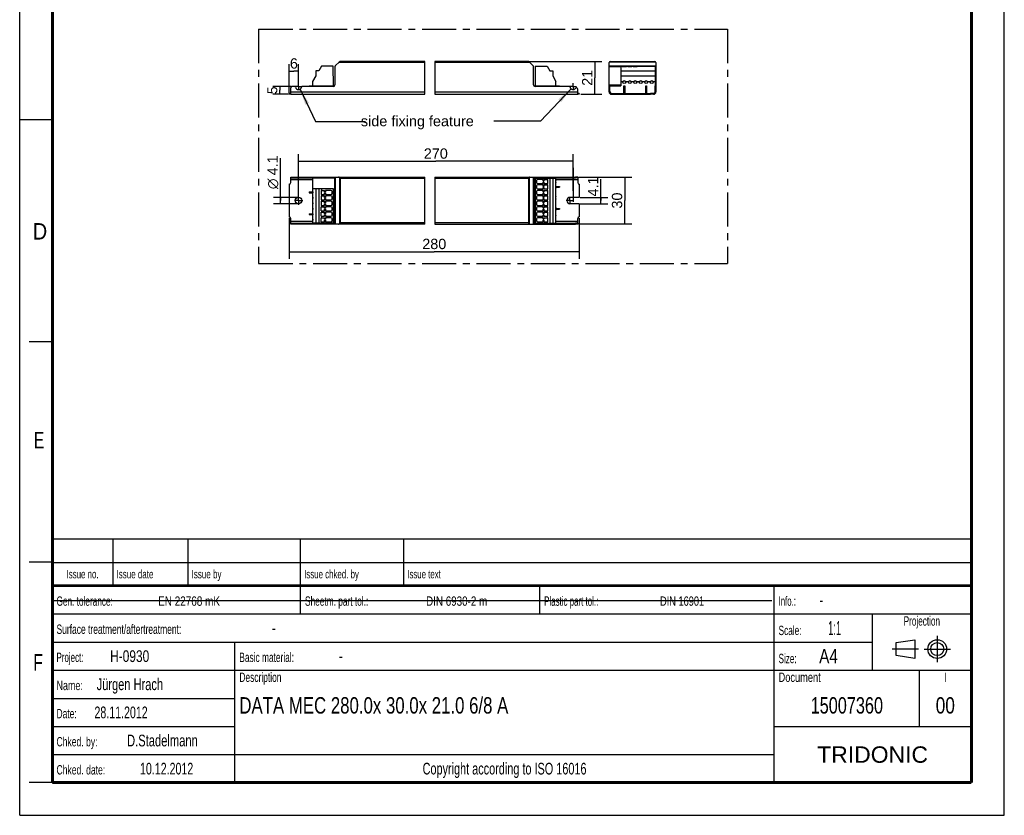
# Model space of a CAD drawing. Header units: millimetres. Extents: x 0 to 210, y 0 to 297.
# Tile 1 of 6: x 0 to 210, y 0 to 170. Entities that reach past the tile are written whole.
import ezdxf
from ezdxf.enums import TextEntityAlignment as Align

# ---------------------------------------------------------------- set-up
doc = ezdxf.new("R2010")
doc.units = ezdxf.units.MM
doc.header["$LTSCALE"] = 19.36
doc.linetypes.add('CENTER', pattern=[0.6, 0.375, -0.075, 0.075, -0.075])
doc.layers.get('0').update_dxf_attribs({"linetype": 'CONTINUOUS'})
for name, color, linetype in [('DEFAULT_1', 7, 'CENTER'), ('Z_AXIS', 7, 'CONTINUOUS'), ('Z_DIM_2D', 7, 'CONTINUOUS'), ('Z_NOTICE', 7, 'CONTINUOUS'), ('Z_SURFACE', 7, 'CONTINUOUS')]:
    doc.layers.add(name, color=color, linetype=linetype)
doc.styles.get("Standard").update_dxf_attribs({"font": 'txt', "width": 0.7})
doc.styles.add('TEXTSTYLE_2', font='txt', dxfattribs={"width": 0.75})
doc.styles.add('TEXTSTYLE_3', font='helveticaneueltw1g-ltcn.otf')
doc.styles.add('TEXTSTYLE_4', font='gdt', dxfattribs={"width": 0.7})
doc.styles.add('TEXTSTYLE_5', font='arial.ttf')
doc.dimstyles.new('DIMSTYLE_1', dxfattribs={"dimtxt": 2.2, "dimasz": 3.5, "dimexe": 0.18, "dimexo": 0.0625, "dimgap": 0.09, "dimtad": 1, "dimdec": 1, "dimlfac": 3, "dimdsep": 46, "dimtxsty": 'TEXTSTYLE_3', "dimblk": '_FILLED', "dimblk1": '_FILLED', "dimblk2": '_FILLED', "dimcen": 0.09, "dimclrt": 5, "dimadec": 0, "dimazin": 0, "dimtp": 0.1, "dimtm": 0.1, "dimtfac": 1, "dimtdec": 1, "dimtofl": 0, "dimtmove": 0, "dimatfit": 3, "dimldrblk": '_FILLED', "dimfxl": 1, "dimtolj": 1, "dimarcsym": 0})
doc.dimstyles.new('DIMSTYLE_2', dxfattribs={"dimtxt": 2.2, "dimasz": 3.5, "dimexe": 0.18, "dimexo": 0.0625, "dimgap": 0.09, "dimtad": 1, "dimdec": 1, "dimlfac": 3, "dimdsep": 46, "dimtxsty": 'TEXTSTYLE_3', "dimblk": '_FILLED', "dimblk1": '_FILLED', "dimblk2": '_FILLED', "dimcen": 0.09, "dimclrt": 5, "dimadec": 0, "dimazin": 0, "dimtp": 0.2, "dimtm": 0.2, "dimtfac": 1, "dimtdec": 1, "dimtofl": 0, "dimtmove": 0, "dimatfit": 3, "dimldrblk": '_FILLED', "dimfxl": 1, "dimtolj": 1, "dimarcsym": 0})
doc.dimstyles.new('DIMSTYLE_3', dxfattribs={"dimtxt": 2.2, "dimasz": 3.5, "dimexe": 0.18, "dimexo": 0.0625, "dimgap": 0.09, "dimtad": 1, "dimdec": 1, "dimlfac": 3, "dimdsep": 46, "dimtxsty": 'TEXTSTYLE_3', "dimblk": '_FILLED', "dimblk1": '_FILLED', "dimblk2": '_FILLED', "dimcen": 0.09, "dimclrt": 5, "dimadec": 0, "dimazin": 0, "dimtp": 0.5, "dimtm": 0.5, "dimtfac": 1, "dimtdec": 1, "dimtofl": 0, "dimtmove": 0, "dimatfit": 3, "dimldrblk": '_FILLED', "dimfxl": 1, "dimtolj": 1, "dimarcsym": 0})
doc.dimstyles.new('DIMSTYLE_4', dxfattribs={"dimtxt": 2.1, "dimasz": 3.5, "dimexe": 0.18, "dimexo": 0.0625, "dimgap": 0.09, "dimtad": 1, "dimdec": 1, "dimlfac": 3, "dimdsep": 46, "dimtxsty": 'TEXTSTYLE_3', "dimblk": '_FILLED', "dimblk1": '_FILLED', "dimblk2": '_FILLED', "dimcen": 0.09, "dimclrt": 5, "dimadec": 0, "dimazin": 0, "dimtp": 0.1, "dimtm": 0.1, "dimtfac": 1, "dimtdec": 1, "dimtofl": 0, "dimtmove": 0, "dimatfit": 3, "dimldrblk": '_FILLED', "dimfxl": 1, "dimtolj": 1, "dimarcsym": 0})
doc.dimstyles.get("Standard").update_dxf_attribs({"dimtxt": 3.5, "dimasz": 3.5, "dimexe": 0.18, "dimexo": 0.0625, "dimgap": 0.09, "dimtad": 1, "dimdec": 1, "dimdsep": 46, "dimtxsty": 'STANDARD', "dimblk": '_FILLED', "dimblk1": '_FILLED', "dimblk2": '_FILLED', "dimcen": 0.09, "dimclrt": 5, "dimadec": 0, "dimazin": 0, "dimtol": 1, "dimtp": 0.1, "dimtm": 0.1, "dimtfac": 1, "dimtdec": 1, "dimtofl": 0, "dimtmove": 0, "dimatfit": 3, "dimldrblk": '_FILLED', "dimfxl": 1, "dimtolj": 1, "dimarcsym": 0})

# ---------------------------------------------------------------- blocks, each defined once
blk = doc.blocks.new('SYMBOL_2_BL0', base_point=(192.31, 35.47))
at = {"color": 2, "linetype": 'CONTINUOUS'}
for p, q in [((186.91, 36.87), (190.91, 37.47)), ((186.91, 34.07), (186.91, 36.87)), ((190.91, 37.47), (190.91, 33.47)), ((190.91, 33.47), (186.91, 34.07))]:
    blk.add_line(p, q, dxfattribs=at)
for radius in [2, 1.4]:
    blk.add_circle((195.71, 35.47), radius, dxfattribs=at)
at = {"layer": 'DEFAULT_1', "color": 2, "linetype": 'CENTER'}
for p, q in [((195.71, 38.27), (195.71, 32.67)), ((191.71, 35.47), (186.11, 35.47)), ((192.91, 35.47), (198.5, 35.47))]:
    blk.add_line(p, q, dxfattribs=at)
blk = doc.blocks.new('*D0')
at = {"layer": 'Z_DIM_2D', "color": 2, "linetype": 'CONTINUOUS'}
for p, q in [((123.94, 131.17), (123.94, 135.74)), ((119.49, 130.48), (125.44, 130.48)), ((119.52, 131.85), (125.44, 131.85)), ((123.94, 131.85), (123.94, 131.17)), ((123.94, 130.48), (123.94, 131.17))]:
    blk.add_line(p, q, dxfattribs=at)
at = {"layer": 'Z_DIM_2D', "color": 5, "linetype": 'CONTINUOUS', "style": 'TEXTSTYLE_3'}
blk.add_text('4.1', height=2.2, rotation=90, dxfattribs=at).set_placement((123.39, 132.04))
blk = doc.blocks.new('_FILLED')
at = {"color": 0, "linetype": 'BYBLOCK'}
blk.add_solid([(0, 0), (-1, 0.125), (-1, -0.125)], dxfattribs=at)
blk = doc.blocks.new('_NONE')
blk = doc.blocks.new('*D1')
at = {"layer": 'Z_DIM_2D', "color": 2, "linetype": 'CONTINUOUS'}
for p, q in [((55.6, 131.17), (55.6, 140.23)), ((59.48, 131.85), (54.1, 131.85)), ((59.48, 130.48), (54.1, 130.48)), ((55.6, 131.85), (55.6, 131.17)), ((55.6, 130.48), (55.6, 131.17))]:
    blk.add_line(p, q, dxfattribs=at)
at = {"layer": 'Z_DIM_2D', "color": 5, "linetype": 'CONTINUOUS'}
for s, style, p in [('4.1', 'TEXTSTYLE_3', (55.05, 136.53)), ('n', 'TEXTSTYLE_4', (55.05, 133.6))]:
    blk.add_text(s, height=2.2, rotation=90, dxfattribs=dict(at, style=style)).set_placement(p)
blk = doc.blocks.new('*D2')
at = {"layer": 'Z_DIM_2D', "color": 2, "linetype": 'CONTINUOUS'}
for p, q in [((108.74, 160.86), (124.19, 160.86)), ((122.69, 160.86), (122.69, 157.36)), ((122.69, 153.86), (122.69, 157.36)), ((119.65, 153.86), (124.19, 153.86))]:
    blk.add_line(p, q, dxfattribs=at)
at = {"layer": 'Z_DIM_2D', "color": 5, "linetype": 'CONTINUOUS', "style": 'TEXTSTYLE_3'}
blk.add_text('21', height=2.2, rotation=90, dxfattribs=at).set_placement((122.14, 157.36), align=Align.CENTER)
blk = doc.blocks.new('*D3')
at = {"layer": 'Z_DIM_2D', "color": 2, "linetype": 'CONTINUOUS'}
for p, q in [((57.48, 154.13), (57.48, 160.28)), ((59.48, 156.18), (59.48, 160.28)), ((57.48, 158.78), (58.48, 158.78)), ((59.48, 158.78), (58.48, 158.78))]:
    blk.add_line(p, q, dxfattribs=at)
at = {"layer": 'Z_DIM_2D', "color": 5, "linetype": 'CONTINUOUS', "style": 'TEXTSTYLE_3'}
blk.add_text('6', height=2.2, dxfattribs=at).set_placement((58.48, 159.33), align=Align.CENTER)
blk = doc.blocks.new('*D4')
at = {"layer": 'Z_DIM_2D', "color": 2, "linetype": 'CONTINUOUS'}
for p, q in [((57.48, 127.44), (57.48, 118.76)), ((119.36, 127.44), (119.36, 118.76)), ((57.48, 120.26), (88.42, 120.26)), ((119.36, 120.26), (88.42, 120.26))]:
    blk.add_line(p, q, dxfattribs=at)
at = {"layer": 'Z_DIM_2D', "color": 5, "linetype": 'CONTINUOUS', "style": 'TEXTSTYLE_3'}
blk.add_text('280', height=2.2, dxfattribs=at).set_placement((88.42, 120.81), align=Align.CENTER)
blk = doc.blocks.new('*D5')
at = {"layer": 'Z_DIM_2D', "color": 2, "linetype": 'CONTINUOUS'}
for p, q in [((119.19, 136.17), (130.55, 136.17)), ((129.05, 136.17), (129.05, 131.17)), ((129.05, 126.17), (129.05, 131.17)), ((119.18, 126.17), (130.55, 126.17))]:
    blk.add_line(p, q, dxfattribs=at)
at = {"layer": 'Z_DIM_2D', "color": 5, "linetype": 'CONTINUOUS', "style": 'TEXTSTYLE_3'}
blk.add_text('30', height=2.2, rotation=90, dxfattribs=at).set_placement((128.5, 131.17), align=Align.CENTER)
blk = doc.blocks.new('*D6')
at = {"layer": 'Z_DIM_2D', "color": 2, "linetype": 'CONTINUOUS'}
for p, q in [((59.48, 132.05), (59.48, 141.05)), ((118.03, 133.27), (118.03, 141.05)), ((59.48, 139.55), (88.75, 139.55)), ((118.03, 139.55), (88.75, 139.55))]:
    blk.add_line(p, q, dxfattribs=at)
at = {"layer": 'Z_DIM_2D', "color": 5, "linetype": 'CONTINUOUS', "style": 'TEXTSTYLE_3'}
blk.add_text('270', height=2.2, dxfattribs=at).set_placement((88.75, 140.1), align=Align.CENTER)
blk = doc.blocks.new('*D7')
at = {"layer": 'Z_DIM_2D', "color": 2, "linetype": 'CONTINUOUS'}
for p, q in [((57.95, 155.53), (53.96, 155.53)), ((55.46, 155.53), (55.46, 154.7)), ((57.34, 153.86), (53.96, 153.86)), ((55.46, 153.86), (55.46, 154.7))]:
    blk.add_line(p, q, dxfattribs=at)
at = {"layer": 'Z_DIM_2D', "color": 5, "linetype": 'CONTINUOUS', "style": 'TEXTSTYLE_3'}
blk.add_text('5', height=2.1, rotation=90, dxfattribs=at).set_placement((54.93, 154.7), align=Align.CENTER)

msp = doc.modelspace()

# ---------------------------------------------------------------- linework, layer by layer
at = {"color": 2, "linetype": 'CONTINUOUS'}
for p, q in [((0, 0), (0, 297)), ((210, 0), (210, 297)), ((86.399, 153.863), (86.399, 160.863)), ((88.51, 160.863), (88.51, 153.863)), ((0, 148.5), (7, 148.5)), ((86.399, 126.167), (86.399, 136.167)), ((88.51, 136.167), (88.51, 126.167)), ((7, 101), (2, 101)), ((6.914, 48.96), (6.914, 58.96)), ((6.914, 58.96), (202.914, 58.96)), ((19.914, 48.96), (19.914, 58.96)), ((35.914, 48.96), (35.914, 58.96)), ((59.914, 48.96), (59.914, 58.96)), ((81.914, 48.96), (81.914, 58.96)), ((202.914, 48.96), (202.914, 58.96)), ((7, 54), (2, 54)), ((6.914, 53.96), (202.914, 53.96)), ((6.914, 6.96), (6.914, 48.96)), ((6.914, 48.96), (202.914, 48.96)), ((6.914, 48.96), (202.914, 48.96)), ((59.914, 42.96), (59.914, 48.96)), ((110.914, 42.96), (110.914, 48.96)), ((160.914, 6.96), (160.914, 48.96)), ((202.914, 6.96), (202.914, 48.96)), ((6.914, 42.96), (202.914, 42.96)), ((181.914, 30.96), (181.914, 42.96)), ((6.914, 36.96), (181.914, 36.96)), ((45.914, 6.96), (45.914, 36.96)), ((6.914, 30.96), (202.914, 30.96)), ((191.914, 18.96), (191.914, 30.96)), ((6.914, 24.96), (45.914, 24.96)), ((6.914, 18.96), (45.914, 18.96)), ((160.914, 18.96), (202.914, 18.96)), ((6.914, 12.96), (160.914, 12.96)), ((7, 7), (2, 7)), ((6.914, 6.96), (202.914, 6.96)), ((0, 0), (210, 0))]:
    msp.add_line(p, q, dxfattribs=at)
at = {"color": 7, "linetype": 'CONTINUOUS'}
for p, q in [((64.335, 159.846), (63.795, 158.881)), ((66.876, 159.846), (64.335, 159.846)), ((66.91, 155.68), (66.876, 159.846)), ((67.243, 159.766), (67.243, 155.863)), ((67.312, 159.931), (68.175, 160.795)), ((86.399, 160.863), (68.34, 160.863)), ((108.496, 160.863), (88.51, 160.863)), ((108.661, 160.795), (109.525, 159.931)), ((109.593, 155.863), (109.593, 159.766)), ((109.96, 159.846), (109.926, 155.68)), ((109.96, 159.846), (112.535, 159.846)), ((112.535, 159.846), (113.06, 158.88)), ((125.707, 154.396), (125.707, 160.63)), ((125.94, 160.863), (135.473, 160.863)), ((128.223, 159.846), (128.223, 155.68)), ((135.523, 159.846), (135.523, 155.68)), ((135.707, 160.63), (135.707, 154.396)), ((63.143, 157.75), (62.477, 156.598)), ((63.143, 158.881), (63.143, 157.75)), ((63.795, 158.881), (63.143, 158.881)), ((113.06, 158.88), (113.693, 158.88)), ((113.693, 158.88), (113.693, 157.783)), ((113.693, 157.783), (114.36, 156.596)), ((128.223, 158.881), (135.523, 158.881)), ((128.223, 157.75), (135.523, 157.75)), ((58.66, 155.53), (58.143, 155.53)), ((66.91, 155.53), (60.293, 155.53)), ((61.727, 155.563), (61.727, 155.53)), ((61.793, 155.63), (62.477, 155.63)), ((62.477, 156.598), (62.477, 155.53)), ((62.477, 155.68), (67.189, 155.68)), ((109.648, 155.68), (114.36, 155.68)), ((117.21, 155.53), (109.926, 155.53)), ((114.36, 155.53), (114.36, 156.596)), ((114.36, 155.63), (115.043, 155.63)), ((115.11, 155.53), (115.11, 155.563)), ((125.707, 155.53), (125.873, 155.53)), ((125.873, 154.396), (125.873, 155.68)), ((125.873, 155.68), (128.223, 155.68)), ((128.873, 154.03), (128.873, 155.63)), ((128.873, 155.63), (129.04, 155.63)), ((129.04, 155.63), (129.04, 154.03)), ((133.54, 155.63), (133.707, 155.63)), ((133.54, 154.03), (133.54, 155.63)), ((133.707, 155.63), (133.707, 154.03)), ((135.523, 155.68), (135.54, 155.68)), ((135.54, 154.396), (135.54, 155.68)), ((135.54, 155.53), (135.707, 155.53)), ((57.81, 153.863), (57.81, 155.196)), ((57.81, 153.863), (86.399, 153.863)), ((88.51, 153.863), (119.026, 153.863)), ((119.026, 153.863), (119.026, 154.952)), ((126.24, 154.03), (126.873, 154.03)), ((126.24, 153.863), (126.873, 153.863)), ((135.173, 154.03), (134.54, 154.03)), ((135.173, 153.863), (134.54, 153.863)), ((57.81, 135), (57.81, 136.167)), ((57.81, 136.167), (86.399, 136.167)), ((57.81, 136), (67.189, 136)), ((62.477, 136), (62.477, 133.65)), ((67.189, 126.333), (67.189, 136)), ((67.243, 136.167), (67.243, 126.167)), ((88.51, 136.167), (118.549, 136.167)), ((109.593, 136.167), (109.593, 126.167)), ((109.648, 136), (109.648, 126.333)), ((109.648, 136), (118.549, 136)), ((109.926, 135.983), (109.926, 126.35)), ((109.926, 135.983), (114.36, 135.983)), ((109.96, 135.983), (109.96, 126.35)), ((113.06, 135.983), (113.06, 126.35)), ((113.693, 135.983), (113.693, 126.35)), ((114.36, 136), (114.36, 135.983)), ((119.026, 136), (119.026, 135)), ((61.727, 133), (61.727, 132.833)), ((61.727, 133), (62.477, 133)), ((61.727, 132.833), (62.477, 132.833)), ((66.91, 133.65), (62.477, 133.65)), ((63.143, 133.65), (63.143, 126.35)), ((63.795, 133.65), (63.795, 126.35)), ((66.876, 133.65), (66.876, 126.35)), ((66.91, 133.65), (66.91, 126.35)), ((114.36, 134.167), (115.11, 134.167)), ((114.36, 134), (115.11, 134)), ((115.11, 134.167), (115.11, 134)), ((61.727, 128.333), (61.727, 128.167)), ((61.727, 128.333), (62.477, 128.333)), ((61.727, 128.167), (62.477, 128.167)), ((114.36, 129.5), (115.11, 129.5)), ((114.36, 129.333), (115.11, 129.333)), ((115.11, 129.5), (115.11, 129.333)), ((57.81, 126.167), (57.81, 127.333)), ((57.81, 126.333), (67.189, 126.333)), ((86.399, 126.167), (57.81, 126.167)), ((62.477, 126.35), (62.477, 126.333)), ((66.91, 126.35), (62.477, 126.35)), ((88.51, 126.167), (118.549, 126.167)), ((109.648, 126.333), (118.549, 126.333)), ((109.926, 126.35), (114.36, 126.35)), ((114.36, 126.35), (114.36, 126.333)), ((119.026, 126.333), (119.026, 127.333)), ((7.1, 45.829), (160.431, 45.819))]:
    msp.add_line(p, q, dxfattribs=at)
at = {"color": 9, "linetype": 'CONTINUOUS'}
for p, q in [((86.399, 160.63), (68.01, 160.63)), ((108.826, 160.63), (88.51, 160.63)), ((125.707, 159.931), (135.707, 159.931)), ((125.707, 159.766), (128.223, 159.766)), ((125.775, 160.795), (135.638, 160.795)), ((135.523, 159.766), (135.707, 159.766)), ((125.707, 155.863), (128.223, 155.863)), ((128.873, 155.563), (129.04, 155.563)), ((133.54, 155.563), (133.707, 155.563)), ((135.523, 155.863), (135.707, 155.863)), ((57.81, 154.396), (86.399, 154.396)), ((88.51, 154.396), (119.026, 154.396)), ((125.707, 155.196), (125.873, 155.196)), ((135.54, 155.196), (135.707, 155.196)), ((57.81, 135.633), (62.477, 135.633)), ((58.143, 136.167), (58.143, 136)), ((58.66, 136), (58.66, 136.167)), ((58.824, 136), (58.824, 136.167)), ((60.13, 136.167), (60.13, 136)), ((60.293, 136.167), (60.293, 136)), ((66.91, 136.167), (66.91, 136)), ((67.312, 136.167), (67.312, 126.167)), ((68.175, 136.098), (68.175, 126.235)), ((68.34, 135.933), (68.34, 126.4)), ((68.34, 135.933), (86.399, 135.933)), ((88.51, 135.933), (108.496, 135.933)), ((108.496, 135.933), (108.496, 126.4)), ((108.661, 136.098), (108.661, 126.235)), ((109.525, 136.167), (109.525, 126.167)), ((109.926, 136), (109.926, 136.167)), ((114.36, 135.633), (119.026, 135.633)), ((117.21, 136), (117.21, 136.167)), ((117.373, 136), (117.373, 136.167)), ((61.793, 133), (61.793, 132.833)), ((115.043, 134.167), (115.043, 134)), ((61.793, 128.333), (61.793, 128.167)), ((115.043, 129.5), (115.043, 129.333)), ((62.477, 126.7), (57.81, 126.7)), ((58.143, 126.333), (58.143, 126.167)), ((58.66, 126.167), (58.66, 126.333)), ((58.824, 126.167), (58.824, 126.333)), ((60.13, 126.333), (60.13, 126.167)), ((60.293, 126.333), (60.293, 126.167)), ((66.91, 126.333), (66.91, 126.167)), ((86.399, 126.4), (68.34, 126.4)), ((108.496, 126.4), (88.51, 126.4)), ((109.926, 126.167), (109.926, 126.333)), ((119.026, 126.7), (114.36, 126.7)), ((117.21, 126.167), (117.21, 126.333)), ((117.373, 126.167), (117.373, 126.333))]:
    msp.add_line(p, q, dxfattribs=at)
at = {"color": 7, "linetype": 'CONTINUOUS'}
for points, const_width in [([(7, 7), (7, 290)], 0.7), ([(203, 7), (203, 290)], 0.7), ([(7, 49), (203, 49)], 0.5), ([(7, 7), (203, 7)], 0.7)]:
    msp.add_lwpolyline(points, dxfattribs=dict(at, const_width=const_width))
for points in [[(68.175, 136.098), (68.154, 136.117), (68.13, 136.134), (68.103, 136.147), (68.074, 136.158), (68.043, 136.164), (68.01, 136.167)], [(68.226, 136.047), (68.2, 136.073), (68.175, 136.098)], [(68.34, 135.933), (68.311, 135.962), (68.282, 135.991), (68.226, 136.047)], [(108.61, 136.047), (108.554, 135.991), (108.525, 135.962), (108.496, 135.933)], [(108.661, 136.098), (108.636, 136.074), (108.61, 136.047)], [(108.826, 136.167), (108.793, 136.164), (108.762, 136.158), (108.733, 136.147), (108.706, 136.134), (108.683, 136.117), (108.661, 136.098)], [(68.01, 126.167), (68.043, 126.169), (68.074, 126.176), (68.103, 126.186), (68.13, 126.2), (68.154, 126.216), (68.175, 126.235)], [(68.226, 126.286), (68.2, 126.26), (68.175, 126.235)], [(68.34, 126.4), (68.311, 126.371), (68.282, 126.342), (68.226, 126.286)], [(108.496, 126.4), (108.525, 126.371), (108.554, 126.342), (108.61, 126.286)], [(108.61, 126.286), (108.637, 126.26), (108.661, 126.235)], [(108.661, 126.235), (108.683, 126.216), (108.706, 126.2), (108.733, 126.186), (108.762, 126.176), (108.793, 126.169), (108.826, 126.167)]]:
    msp.add_lwpolyline(points, dxfattribs=at)
for centre, radius, start, end in [((67.477, 159.766), 0.233, 135, 180), ((68.34, 160.63), 0.233, 90, 135), ((108.496, 160.63), 0.233, 45, 90), ((109.36, 159.766), 0.233, 0, 45), ((125.94, 160.63), 0.233, 90, 180), ((135.473, 160.63), 0.233, 0, 90), ((58.143, 155.196), 0.333, 90, 180), ((58.66, 155.363), 0.167, 11.53696, 90), ((60.293, 155.363), 0.167, 90, 168.46304), ((61.793, 155.563), 0.0667, 90, 180), ((66.91, 155.863), 0.333, 270, 360), ((109.926, 155.863), 0.333, 180, 270), ((115.043, 155.563), 0.0667, 0, 90), ((117.21, 155.363), 0.167, 11.53696, 90), ((59.477, 155.53), 0.667, 191.53696, 348.46304), ((118.026, 155.53), 0.667, 191.53696, 321.61591), ((126.24, 154.396), 0.533, 180, 270), ((126.24, 154.396), 0.367, 180, 270), ((135.173, 154.396), 0.533, 270, 360), ((135.173, 154.396), 0.367, 270, 360)]:
    msp.add_arc(centre, radius, start, end, dxfattribs=at)
at = {"layer": 'DEFAULT_1', "color": 5, "linetype": 'CENTER'}
for p, q in [((50.967, 167.757), (50.967, 117.744)), ((50.967, 167.757), (150.982, 167.757)), ((150.982, 167.757), (150.982, 117.744)), ((50.967, 117.744), (150.982, 117.744))]:
    msp.add_line(p, q, dxfattribs=at)
at = {"layer": 'Z_AXIS', "color": 7, "linetype": 'CENTER'}
for p, q in [((59.477, 155.53), (58.806, 155.53)), ((59.477, 155.53), (59.477, 156.2)), ((59.477, 155.53), (59.477, 154.859)), ((59.477, 155.53), (60.148, 155.53)), ((118.026, 155.53), (117.324, 155.53)), ((118.026, 155.53), (118.026, 156.231)), ((118.026, 155.53), (118.728, 155.53)), ((118.026, 155.53), (118.026, 154.828)), ((118.026, 138.167), (118.026, 129.953)), ((59.477, 131.167), (58.594, 131.167)), ((59.477, 131.167), (59.477, 132.049)), ((59.477, 131.167), (59.477, 130.284)), ((59.477, 131.167), (60.36, 131.167)), ((117.36, 131.167), (116.577, 131.167)), ((117.36, 131.167), (117.36, 131.95)), ((117.36, 131.167), (118.143, 131.167)), ((117.36, 131.167), (117.36, 130.384))]:
    msp.add_line(p, q, dxfattribs=at)
at = {"layer": 'Z_AXIS', "color": 7, "linetype": 'CONTINUOUS'}
for p, q in [((128.223, 156.598), (128.689, 156.598)), ((129.225, 156.598), (129.856, 156.598)), ((130.391, 156.598), (131.022, 156.598)), ((131.558, 156.598), (132.189, 156.598)), ((132.725, 156.598), (133.356, 156.598)), ((133.891, 156.598), (134.522, 156.598)), ((135.058, 156.598), (135.523, 156.598)), ((57.477, 153.863), (57.477, 154.03)), ((57.81, 154.03), (57.477, 154.03)), ((57.81, 153.863), (57.477, 153.863)), ((119.36, 154.03), (119.026, 154.03)), ((119.36, 153.863), (119.026, 153.863)), ((119.36, 154.03), (119.36, 153.863)), ((126.873, 154.03), (134.54, 154.03)), ((126.873, 153.863), (134.54, 153.863)), ((127.207, 153.863), (127.207, 154.03)), ((130.023, 153.863), (130.023, 154.03)), ((131.39, 153.863), (131.39, 154.03)), ((134.207, 153.863), (134.207, 154.03)), ((57.477, 134.667), (57.477, 131.85)), ((114.36, 126.35), (114.36, 135.983)), ((119.026, 136.167), (118.549, 136.167)), ((118.549, 136), (118.549, 136.167)), ((119.026, 136), (118.549, 136)), ((119.026, 136.167), (119.026, 136)), ((119.36, 134.667), (119.36, 131.85)), ((62.477, 133.65), (62.477, 126.35)), ((57.477, 131.85), (57.51, 131.85)), ((57.477, 130.483), (57.477, 127.667)), ((57.477, 130.483), (57.51, 130.483)), ((57.577, 130.55), (57.577, 131.783)), ((119.36, 131.85), (117.36, 131.85)), ((119.36, 130.483), (117.36, 130.483)), ((119.36, 130.483), (119.36, 127.667)), ((119.026, 126.333), (118.549, 126.333)), ((118.549, 126.167), (118.549, 126.333)), ((119.026, 126.167), (118.549, 126.167)), ((119.026, 126.333), (119.026, 126.167))]:
    msp.add_line(p, q, dxfattribs=at)
at = {"layer": 'Z_AXIS', "color": 9, "linetype": 'CONTINUOUS'}
for p, q in [((126.873, 154.03), (126.873, 153.863)), ((130.09, 154.03), (130.09, 153.863)), ((131.323, 154.03), (131.323, 153.863)), ((134.54, 154.03), (134.54, 153.863))]:
    msp.add_line(p, q, dxfattribs=at)
at = {"layer": 'Z_AXIS', "color": 7, "linetype": 'CONTINUOUS'}
for points in [[(114.36, 135.514), (114.343, 135.496), (114.327, 135.475), (114.313, 135.452), (114.301, 135.427), (114.291, 135.399), (114.283, 135.371), (114.277, 135.342), (114.272, 135.311), (114.269, 135.281), (114.269, 135.25)], [(114.269, 135.25), (114.269, 135.219), (114.272, 135.189), (114.277, 135.158), (114.283, 135.129), (114.291, 135.101), (114.301, 135.073), (114.313, 135.048), (114.327, 135.025), (114.343, 135.004), (114.36, 134.986)], [(62.572, 132.917), (62.571, 132.948), (62.569, 132.979), (62.564, 133.01), (62.557, 133.039), (62.549, 133.068), (62.538, 133.096), (62.525, 133.122), (62.511, 133.146), (62.495, 133.166), (62.477, 133.185)], [(62.477, 132.649), (62.495, 132.667), (62.511, 132.688), (62.525, 132.712), (62.538, 132.737), (62.549, 132.765), (62.557, 132.794), (62.564, 132.824), (62.569, 132.854), (62.571, 132.885), (62.572, 132.917)], [(114.36, 134.347), (114.343, 134.329), (114.327, 134.309), (114.313, 134.285), (114.301, 134.26), (114.291, 134.233), (114.283, 134.204), (114.277, 134.175), (114.272, 134.145), (114.269, 134.114), (114.269, 134.083)], [(114.269, 134.083), (114.269, 134.052), (114.272, 134.022), (114.277, 133.992), (114.283, 133.962), (114.291, 133.934), (114.301, 133.907), (114.313, 133.881), (114.327, 133.858), (114.343, 133.838), (114.36, 133.82)], [(114.36, 133.18), (114.343, 133.162), (114.327, 133.142), (114.313, 133.119), (114.301, 133.093), (114.291, 133.066), (114.283, 133.038), (114.277, 133.008), (114.272, 132.978), (114.269, 132.948), (114.269, 132.917)], [(114.269, 132.917), (114.269, 132.886), (114.272, 132.855), (114.277, 132.825), (114.283, 132.796), (114.291, 132.767), (114.301, 132.74), (114.313, 132.715), (114.327, 132.691), (114.343, 132.671), (114.36, 132.653)], [(62.572, 131.75), (62.571, 131.781), (62.569, 131.812), (62.564, 131.843), (62.557, 131.873), (62.549, 131.902), (62.538, 131.929), (62.525, 131.955), (62.511, 131.979), (62.495, 132), (62.477, 132.018)], [(62.477, 131.482), (62.495, 131.5), (62.511, 131.521), (62.525, 131.545), (62.538, 131.571), (62.549, 131.598), (62.557, 131.627), (62.564, 131.657), (62.569, 131.688), (62.571, 131.719), (62.572, 131.75)], [(62.572, 130.583), (62.571, 130.615), (62.569, 130.646), (62.564, 130.676), (62.557, 130.706), (62.549, 130.735), (62.538, 130.763), (62.525, 130.788), (62.511, 130.812), (62.495, 130.833), (62.477, 130.851)], [(62.477, 130.315), (62.495, 130.334), (62.511, 130.354), (62.525, 130.378), (62.538, 130.404), (62.549, 130.432), (62.557, 130.461), (62.564, 130.49), (62.569, 130.521), (62.571, 130.552), (62.572, 130.583)], [(114.36, 132.014), (114.343, 131.996), (114.327, 131.975), (114.313, 131.952), (114.301, 131.927), (114.291, 131.899), (114.283, 131.871), (114.277, 131.842), (114.272, 131.811), (114.269, 131.781), (114.269, 131.75)], [(114.269, 131.75), (114.269, 131.719), (114.272, 131.689), (114.277, 131.658), (114.283, 131.629), (114.291, 131.601), (114.301, 131.573), (114.313, 131.548), (114.327, 131.525), (114.343, 131.504), (114.36, 131.486)], [(114.36, 130.847), (114.343, 130.829), (114.327, 130.809), (114.313, 130.785), (114.301, 130.76), (114.291, 130.733), (114.283, 130.704), (114.277, 130.675), (114.272, 130.645), (114.269, 130.614), (114.269, 130.583)], [(114.269, 130.583), (114.269, 130.552), (114.272, 130.522), (114.277, 130.492), (114.283, 130.462), (114.291, 130.434), (114.301, 130.407), (114.313, 130.381), (114.327, 130.358), (114.343, 130.338), (114.36, 130.32)], [(62.572, 129.417), (62.571, 129.448), (62.569, 129.479), (62.564, 129.51), (62.557, 129.539), (62.549, 129.568), (62.538, 129.596), (62.525, 129.622), (62.511, 129.646), (62.495, 129.666), (62.477, 129.685)], [(62.477, 129.149), (62.495, 129.167), (62.511, 129.188), (62.525, 129.212), (62.538, 129.237), (62.549, 129.265), (62.557, 129.294), (62.564, 129.324), (62.569, 129.354), (62.571, 129.385), (62.572, 129.417)], [(62.572, 128.25), (62.571, 128.281), (62.569, 128.312), (62.564, 128.343), (62.557, 128.373), (62.549, 128.402), (62.538, 128.429), (62.525, 128.455), (62.511, 128.479), (62.495, 128.5), (62.477, 128.518)], [(62.477, 127.982), (62.495, 128), (62.511, 128.021), (62.525, 128.045), (62.538, 128.071), (62.549, 128.098), (62.557, 128.127), (62.564, 128.157), (62.569, 128.188), (62.571, 128.219), (62.572, 128.25)], [(114.36, 129.68), (114.343, 129.662), (114.327, 129.642), (114.313, 129.619), (114.301, 129.593), (114.291, 129.566), (114.283, 129.538), (114.277, 129.508), (114.272, 129.478), (114.269, 129.448), (114.269, 129.417)], [(114.269, 129.417), (114.269, 129.386), (114.272, 129.355), (114.277, 129.325), (114.283, 129.296), (114.291, 129.267), (114.301, 129.24), (114.313, 129.215), (114.327, 129.191), (114.343, 129.171), (114.36, 129.153)], [(114.36, 128.514), (114.343, 128.496), (114.327, 128.475), (114.313, 128.452), (114.301, 128.427), (114.291, 128.399), (114.283, 128.371), (114.277, 128.342), (114.272, 128.311), (114.269, 128.281), (114.269, 128.25)], [(114.269, 128.25), (114.269, 128.219), (114.272, 128.189), (114.277, 128.158), (114.283, 128.129), (114.291, 128.101), (114.301, 128.073), (114.313, 128.048), (114.327, 128.025), (114.343, 128.004), (114.36, 127.986)], [(62.572, 127.083), (62.571, 127.115), (62.569, 127.146), (62.564, 127.176), (62.557, 127.206), (62.549, 127.235), (62.538, 127.263), (62.525, 127.288), (62.511, 127.312), (62.495, 127.333), (62.477, 127.351)], [(62.477, 126.815), (62.495, 126.834), (62.511, 126.854), (62.525, 126.878), (62.538, 126.904), (62.549, 126.932), (62.557, 126.961), (62.564, 126.99), (62.569, 127.021), (62.571, 127.052), (62.572, 127.083)], [(114.36, 127.347), (114.343, 127.329), (114.327, 127.309), (114.313, 127.285), (114.301, 127.26), (114.291, 127.233), (114.283, 127.204), (114.277, 127.175), (114.272, 127.145), (114.269, 127.114), (114.269, 127.083)], [(114.269, 127.083), (114.269, 127.052), (114.272, 127.022), (114.277, 126.992), (114.283, 126.962), (114.291, 126.934), (114.301, 126.907), (114.313, 126.881), (114.327, 126.858), (114.343, 126.838), (114.36, 126.82)]]:
    msp.add_lwpolyline(points, dxfattribs=at)
for centre, radius in [((128.957, 156.463), 0.3), ((130.123, 156.463), 0.3), ((131.29, 156.463), 0.3), ((132.457, 156.463), 0.3), ((133.623, 156.463), 0.3), ((134.79, 156.463), 0.3), ((59.477, 131.167), 0.683)]:
    msp.add_circle(centre, radius, dxfattribs=at)
for centre, radius, start, end in [((118.76, 154.952), 0.267, 0, 142.21684), ((57.477, 135), 0.333, 270, 360), ((119.36, 135), 0.333, 180, 270), ((57.51, 131.783), 0.0667, 0, 90), ((57.51, 130.55), 0.0667, 270, 360), ((117.36, 131.167), 0.683, 90, 270), ((57.477, 127.333), 0.333, 0, 90), ((119.36, 127.333), 0.333, 90, 180)]:
    msp.add_arc(centre, radius, start, end, dxfattribs=at)
at = {"layer": 'Z_SURFACE', "color": 7, "linetype": 'CONTINUOUS'}
for p, q in [((128.223, 159.846), (135.523, 159.846)), ((128.523, 159.846), (128.523, 159.763)), ((128.523, 159.763), (129.39, 159.763)), ((128.848, 159.846), (128.848, 159.763)), ((129.065, 159.846), (129.065, 159.763)), ((129.39, 159.846), (129.39, 159.763)), ((129.69, 159.846), (129.69, 159.763)), ((129.69, 159.763), (130.557, 159.763)), ((130.015, 159.846), (130.015, 159.763)), ((130.232, 159.846), (130.232, 159.763)), ((130.557, 159.846), (130.557, 159.763)), ((130.857, 159.846), (130.857, 159.763)), ((130.857, 159.763), (131.723, 159.763)), ((131.182, 159.846), (131.182, 159.763)), ((131.398, 159.846), (131.398, 159.763)), ((131.723, 159.846), (131.723, 159.763)), ((132.023, 159.846), (132.023, 159.763)), ((132.89, 159.763), (132.023, 159.763)), ((132.348, 159.846), (132.348, 159.763)), ((132.565, 159.846), (132.565, 159.763)), ((132.89, 159.846), (132.89, 159.763)), ((133.19, 159.846), (133.19, 159.763)), ((134.057, 159.763), (133.19, 159.763)), ((133.515, 159.846), (133.515, 159.763)), ((133.732, 159.846), (133.732, 159.763)), ((134.057, 159.846), (134.057, 159.763)), ((134.357, 159.846), (134.357, 159.763)), ((135.223, 159.763), (134.357, 159.763)), ((134.682, 159.846), (134.682, 159.763)), ((134.898, 159.846), (134.898, 159.763)), ((135.223, 159.846), (135.223, 159.763)), ((110.226, 135.45), (110.226, 135.05)), ((111.633, 135.683), (110.46, 135.683)), ((110.46, 134.817), (111.633, 134.817)), ((111.633, 134.517), (110.46, 134.517)), ((111.633, 135.358), (111.633, 135.683)), ((111.8, 135.358), (111.633, 135.358)), ((111.633, 135.142), (111.8, 135.142)), ((111.633, 134.817), (111.633, 135.142)), ((111.633, 134.192), (111.633, 134.517)), ((111.8, 135.683), (112.581, 135.683)), ((111.8, 135.683), (111.8, 135.358)), ((111.8, 135.142), (111.8, 134.817)), ((111.8, 134.817), (112.581, 134.817)), ((111.8, 134.517), (112.581, 134.517)), ((111.8, 134.517), (111.8, 134.192)), ((112.535, 135.983), (112.535, 135.683)), ((112.535, 134.817), (112.535, 134.517)), ((112.581, 135.683), (112.581, 134.817)), ((112.581, 134.517), (112.581, 133.65)), ((64.289, 133.35), (64.289, 132.483)), ((64.289, 133.35), (65.037, 133.35)), ((64.289, 132.483), (65.037, 132.483)), ((64.335, 133.65), (64.335, 133.35)), ((64.335, 132.483), (64.335, 132.183)), ((65.037, 133.025), (65.037, 133.35)), ((65.203, 133.025), (65.037, 133.025)), ((65.037, 132.483), (65.037, 132.808)), ((65.037, 132.808), (65.203, 132.808)), ((65.203, 133.35), (65.203, 133.025)), ((66.377, 133.35), (65.203, 133.35)), ((65.203, 132.808), (65.203, 132.483)), ((65.203, 132.483), (66.377, 132.483)), ((66.61, 132.717), (66.61, 133.117)), ((110.226, 134.283), (110.226, 133.883)), ((110.226, 133.117), (110.226, 132.717)), ((110.46, 133.65), (111.633, 133.65)), ((111.633, 133.35), (110.46, 133.35)), ((110.46, 132.483), (111.633, 132.483)), ((111.8, 134.192), (111.633, 134.192)), ((111.633, 133.975), (111.8, 133.975)), ((111.633, 133.65), (111.633, 133.975)), ((111.633, 133.025), (111.633, 133.35)), ((111.8, 133.025), (111.633, 133.025)), ((111.633, 132.808), (111.8, 132.808)), ((111.633, 132.483), (111.633, 132.808)), ((111.8, 133.975), (111.8, 133.65)), ((111.8, 133.65), (112.581, 133.65)), ((111.8, 133.35), (112.581, 133.35)), ((111.8, 133.35), (111.8, 133.025)), ((111.8, 132.808), (111.8, 132.483)), ((111.8, 132.483), (112.581, 132.483)), ((112.535, 133.65), (112.535, 133.35)), ((112.535, 132.483), (112.535, 132.183)), ((112.581, 133.35), (112.581, 132.483)), ((64.289, 132.183), (64.289, 131.317)), ((64.289, 132.183), (65.037, 132.183)), ((64.289, 131.317), (65.037, 131.317)), ((64.289, 131.017), (64.289, 130.15)), ((64.289, 131.017), (65.037, 131.017)), ((64.335, 131.317), (64.335, 131.017)), ((65.037, 131.858), (65.037, 132.183)), ((65.203, 131.858), (65.037, 131.858)), ((65.037, 131.642), (65.037, 131.317)), ((65.037, 131.642), (65.203, 131.642)), ((65.037, 130.692), (65.037, 131.017)), ((65.203, 130.692), (65.037, 130.692)), ((65.037, 130.15), (65.037, 130.475)), ((65.037, 130.475), (65.203, 130.475)), ((65.203, 132.183), (65.203, 131.858)), ((66.377, 132.183), (65.203, 132.183)), ((65.203, 131.642), (65.203, 131.317)), ((65.203, 131.317), (66.377, 131.317)), ((65.203, 131.017), (65.203, 130.692)), ((66.377, 131.017), (65.203, 131.017)), ((65.203, 130.475), (65.203, 130.15)), ((66.61, 131.55), (66.61, 131.95)), ((66.61, 130.383), (66.61, 130.783)), ((110.226, 131.95), (110.226, 131.55)), ((110.226, 130.783), (110.226, 130.383)), ((111.633, 132.183), (110.46, 132.183)), ((110.46, 131.317), (111.633, 131.317)), ((111.633, 131.017), (110.46, 131.017)), ((111.633, 131.858), (111.633, 132.183)), ((111.8, 131.858), (111.633, 131.858)), ((111.633, 131.642), (111.8, 131.642)), ((111.633, 131.317), (111.633, 131.642)), ((111.633, 130.692), (111.633, 131.017)), ((111.8, 130.692), (111.633, 130.692)), ((111.633, 130.475), (111.8, 130.475)), ((111.633, 130.15), (111.633, 130.475)), ((111.8, 132.183), (112.581, 132.183)), ((111.8, 132.183), (111.8, 131.858)), ((111.8, 131.642), (111.8, 131.317)), ((111.8, 131.317), (112.581, 131.317)), ((111.8, 131.017), (112.581, 131.017)), ((111.8, 131.017), (111.8, 130.692)), ((111.8, 130.475), (111.8, 130.15)), ((112.535, 131.317), (112.535, 131.017)), ((112.581, 132.183), (112.581, 131.317)), ((112.581, 131.017), (112.581, 130.15)), ((64.289, 130.15), (65.037, 130.15)), ((64.289, 128.983), (64.289, 129.85)), ((64.289, 129.85), (65.037, 129.85)), ((64.289, 128.983), (65.037, 128.983)), ((64.289, 127.817), (64.289, 128.683)), ((64.289, 128.683), (65.037, 128.683)), ((64.335, 130.15), (64.335, 129.85)), ((64.335, 128.983), (64.335, 128.683)), ((65.037, 129.525), (65.037, 129.85)), ((65.203, 129.525), (65.037, 129.525)), ((65.037, 128.983), (65.037, 129.308)), ((65.037, 129.308), (65.203, 129.308)), ((65.037, 128.358), (65.037, 128.683)), ((65.203, 128.358), (65.037, 128.358)), ((65.037, 127.817), (65.037, 128.142)), ((65.037, 128.142), (65.203, 128.142)), ((65.203, 130.15), (66.377, 130.15)), ((65.203, 129.85), (65.203, 129.525)), ((66.377, 129.85), (65.203, 129.85)), ((65.203, 129.308), (65.203, 128.983)), ((65.203, 128.983), (66.377, 128.983)), ((65.203, 128.683), (65.203, 128.358)), ((66.377, 128.683), (65.203, 128.683)), ((65.203, 128.142), (65.203, 127.817)), ((66.61, 129.217), (66.61, 129.617)), ((66.61, 128.05), (66.61, 128.45)), ((110.226, 129.617), (110.226, 129.217)), ((110.226, 128.45), (110.226, 128.05)), ((110.46, 130.15), (111.633, 130.15)), ((111.633, 129.85), (110.46, 129.85)), ((110.46, 128.983), (111.633, 128.983)), ((111.633, 128.683), (110.46, 128.683)), ((111.633, 129.525), (111.633, 129.85)), ((111.8, 129.525), (111.633, 129.525)), ((111.633, 129.308), (111.8, 129.308)), ((111.633, 128.983), (111.633, 129.308)), ((111.633, 128.358), (111.633, 128.683)), ((111.8, 128.358), (111.633, 128.358)), ((111.633, 128.142), (111.8, 128.142)), ((111.633, 127.817), (111.633, 128.142)), ((111.8, 130.15), (112.581, 130.15)), ((111.8, 129.85), (112.581, 129.85)), ((111.8, 129.85), (111.8, 129.525)), ((111.8, 129.308), (111.8, 128.983)), ((111.8, 128.983), (112.581, 128.983)), ((111.8, 128.683), (112.581, 128.683)), ((111.8, 128.683), (111.8, 128.358)), ((111.8, 128.142), (111.8, 127.817)), ((112.535, 130.15), (112.535, 129.85)), ((112.535, 128.983), (112.535, 128.683)), ((112.581, 129.85), (112.581, 128.983)), ((112.581, 128.683), (112.581, 127.817)), ((64.289, 127.817), (65.037, 127.817)), ((64.289, 126.65), (64.289, 127.517)), ((64.289, 127.517), (65.037, 127.517)), ((64.289, 126.65), (65.037, 126.65)), ((64.335, 127.817), (64.335, 127.517)), ((64.335, 126.65), (64.335, 126.35)), ((65.037, 127.192), (65.037, 127.517)), ((65.203, 127.192), (65.037, 127.192)), ((65.037, 126.65), (65.037, 126.975)), ((65.037, 126.975), (65.203, 126.975)), ((65.203, 127.817), (66.377, 127.817)), ((65.203, 127.517), (65.203, 127.192)), ((66.377, 127.517), (65.203, 127.517)), ((65.203, 126.975), (65.203, 126.65)), ((65.203, 126.65), (66.377, 126.65)), ((66.61, 126.883), (66.61, 127.283)), ((110.226, 127.283), (110.226, 126.883)), ((110.46, 127.817), (111.633, 127.817)), ((111.633, 127.517), (110.46, 127.517)), ((110.46, 126.65), (111.633, 126.65)), ((111.633, 127.192), (111.633, 127.517)), ((111.8, 127.192), (111.633, 127.192)), ((111.633, 126.975), (111.8, 126.975)), ((111.633, 126.65), (111.633, 126.975)), ((111.8, 127.817), (112.581, 127.817)), ((111.8, 127.517), (112.581, 127.517)), ((111.8, 127.517), (111.8, 127.192)), ((111.8, 126.975), (111.8, 126.65)), ((111.8, 126.65), (112.581, 126.65)), ((112.535, 127.817), (112.535, 127.517)), ((112.535, 126.65), (112.535, 126.35)), ((112.581, 127.517), (112.581, 126.65))]:
    msp.add_line(p, q, dxfattribs=at)
for centre, start, end in [((110.46, 135.45), 90, 180), ((110.46, 135.05), 180, 270), ((110.46, 134.283), 90, 180), ((66.377, 133.117), 0, 90), ((66.377, 132.717), 270, 360), ((110.46, 133.883), 180, 270), ((110.46, 133.117), 90, 180), ((110.46, 132.717), 180, 270), ((66.377, 131.95), 0, 90), ((66.377, 131.55), 270, 360), ((66.377, 130.783), 0, 90), ((66.377, 130.383), 270, 360), ((110.46, 131.95), 90, 180), ((110.46, 131.55), 180, 270), ((110.46, 130.783), 90, 180), ((110.46, 130.383), 180, 270), ((66.377, 129.617), 0, 90), ((66.377, 129.217), 270, 360), ((66.377, 128.45), 0, 90), ((110.46, 129.617), 90, 180), ((110.46, 129.217), 180, 270), ((110.46, 128.45), 90, 180), ((66.377, 128.05), 270, 360), ((66.377, 127.283), 0, 90), ((66.377, 126.883), 270, 360), ((110.46, 128.05), 180, 270), ((110.46, 127.283), 90, 180), ((110.46, 126.883), 180, 270)]:
    msp.add_arc(centre, 0.233, start, end, dxfattribs=at)

# ---------------------------------------------------------------- block references
at = {"color": 2, "linetype": 'CONTINUOUS'}
msp.add_blockref('SYMBOL_2_BL0', (192.305, 35.47), dxfattribs=at)

# ---------------------------------------------------------------- texts
at = {"color": 5, "linetype": 'CONTINUOUS', "style": 'TEXTSTYLE_2'}
for s, width, p in [('D', 0.904762, (2.807, 122.857)), ('E', 0.714286, (3.002, 78.302)), ('F', 0.714286, (2.922, 30.897))]:
    msp.add_text(s, height=3.5, dxfattribs=dict(at, width=width)).set_placement(p)
at = {"layer": 'Z_NOTICE', "color": 5, "linetype": 'CONTINUOUS', "style": 'TEXTSTYLE_3'}
msp.add_text('side fixing feature     ', height=2.2, dxfattribs=at).set_placement((101.122, 147.034), align=Align.RIGHT)
at = {"layer": 'Z_NOTICE', "color": 5, "linetype": 'CONTINUOUS', "style": 'TEXTSTYLE_2'}
for s, height, width, p in [('Issue date ', 1.8, 0.707792, (20.664, 50.56)), ('Issue by ', 1.8, 0.71164, (36.664, 50.56)), ('Issue chked. by', 1.8, 0.698413, (60.664, 50.56)), ('Issue text ', 1.8, 0.694805, (82.664, 50.56)), ('Gen. tolerance:', 2, 0.657143, (7.851, 44.71)), ('EN 22768 mK', 2, 0.792208, (29.53, 44.71)), ('Sheetm. part tol.:', 2, 0.662698, (60.851, 44.71)), ('DIN 6930-2 m', 2, 0.78373, (86.672, 44.71)), ('Plastic part tol.:', 2, 0.632275, (111.851, 44.71)), ('DIN 16901', 2, 0.73545, (136.577, 44.71)), ('Info.: ', 2, 0.622449, (161.851, 44.71)), ('-', 2.5, 0.714286, (170.565, 44.71)), ('Surface treatment/aftertreatment: ', 2, 0.67577, (7.851, 38.71)), ('Scale:  ', 2, 0.660714, (161.851, 38.46)), ('1:1', 3, 0.5, (172.422, 38.46)), ('-', 2.5, 0.714286, (53.803, 38.71)), ('Project: ', 2, 0.634921, (7.851, 32.71)), ('H-0930', 2.5, 0.761905, (19.28, 32.71)), ('Basic material: ', 2, 0.66369, (46.851, 32.71)), ('-', 2.5, 0.714286, (68.089, 32.71)), ('Size: ', 2, 0.646825, (161.851, 32.46)), (' A4', 3, 0.809524, (169.613, 32.46)), ('Jürgen Hrach', 2.5, 0.705357, (16.422, 26.71)), ('Description', 2, 0.670996, (46.851, 28.46)), ('Document', 2, 0.738095, (161.851, 28.46)), ('Name: ', 2, 0.714286, (7.851, 26.71)), ('28.11.2012', 2.5, 0.678571, (15.946, 20.71)), ('Date: ', 2, 0.674603, (7.851, 20.71)), ('Chked. by: ', 2, 0.683983, (7.851, 14.71)), ('D.Stadelmann', 2.5, 0.712302, (22.899, 14.71)), ('Chked. date: ', 2, 0.684982, (7.851, 8.71)), ('10.12.2012', 2.5, 0.678571, (25.661, 8.71))]:
    msp.add_text(s, height=height, dxfattribs=dict(at, width=width)).set_placement(p)
for s, height, width, p in [('Issue no.', 1.8, 0.698413, (13.414, 50.56)), ('Projection', 2, 0.652381, (192.414, 40.46)), ('I', 2, 0.642857, (197.414, 28.46)), ('Copyright according to ISO 16016', 2.5, 0.694196, (103.414, 8.71))]:
    msp.add_text(s, height=height, dxfattribs=dict(at, width=width)).set_placement(p, align=Align.CENTER)
at = {"layer": 'Z_NOTICE', "color": 7, "linetype": 'CONTINUOUS', "style": 'TEXTSTYLE_2', "width": 0.765625}
msp.add_text('DATA MEC 280.0x 30.0x 21.0 6/8 A', height=3.5, dxfattribs=at).set_placement((46.851, 21.71))
at = {"layer": 'Z_NOTICE', "color": 7, "linetype": 'CONTINUOUS', "style": 'TEXTSTYLE_2'}
for s, width, p in [('15007360', 0.741071, (176.414, 21.71)), ('00', 0.785714, (197.414, 21.71))]:
    msp.add_text(s, height=3.5, dxfattribs=dict(at, width=width)).set_placement(p, align=Align.CENTER)
at = {"layer": 'Z_NOTICE', "color": 5, "linetype": 'CONTINUOUS', "style": 'TEXTSTYLE_5'}
msp.add_text('TRIDONIC', height=3.5, dxfattribs=at).set_placement((181.914, 11.21), align=Align.CENTER)

# ---------------------------------------------------------------- dimensions: what is measured, and where the dimension line sits
at = {"layer": 'Z_DIM_2D', "color": 2, "linetype": 'CONTINUOUS'}
for base, p1, p2, angle, dimstyle, picture, middle in [((57.477, 158.78), (59.477, 156.179), (57.477, 154.134), 180, 'DIMSTYLE_1', '*D3', (57.738, 160.43)), ((122.691, 153.863), (108.74, 160.863), (119.653, 153.863), 270, 'DIMSTYLE_2', '*D2', (121.703, 156.042)), ((55.458, 155.53), (57.342, 153.863), (57.951, 155.53), 90, 'DIMSTYLE_4', '*D7', (54.199, 154.066)), ((129.047, 136.167), (119.184, 126.167), (119.193, 136.167), 90, 'DIMSTYLE_2', '*D5', (128.059, 129.846)), ((123.937, 131.85), (119.489, 130.483), (119.519, 131.85), 90, 'DIMSTYLE_1', '*D0', (122.287, 133.891))]:
    dim = msp.add_linear_dim(base=base, p1=p1, p2=p2, angle=angle, dimstyle=dimstyle, override={"dimblk1": 'NONE', "dimblk2": 'NONE', "dimsah": 1}, dxfattribs=at)
    dim.commit()
    dim.dimension.update_dxf_attribs({"geometry": picture, "text_midpoint": middle, "dimtype": 160})
for base, p1, p2, picture, middle in [((118.026, 139.552), (59.477, 132.049), (118.026, 133.269), '*D6', (86.535, 141.202)), ((119.36, 120.262), (57.477, 127.442), (119.36, 127.439), '*D4', (86.202, 121.912))]:
    dim = msp.add_linear_dim(base=base, p1=p1, p2=p2, dimstyle='DIMSTYLE_3', override={"dimblk1": 'NONE', "dimblk2": 'NONE', "dimsah": 1}, dxfattribs=at)
    dim.commit()
    dim.dimension.update_dxf_attribs({"geometry": picture, "text_midpoint": middle, "dimtype": 160})
dim = msp.add_linear_dim(base=(55.597, 130.483), p1=(59.477, 131.85), p2=(59.477, 130.483), angle=270, text='%%c<>', dimstyle='DIMSTYLE_1', override={"dimblk1": 'NONE', "dimblk2": 'NONE', "dimsah": 1}, dxfattribs=at)
dim.commit()
dim.dimension.update_dxf_attribs({"geometry": '*D1', "text_midpoint": (53.947, 136.912), "dimtype": 160})

# ---------------------------------------------------------------- leaders
at = {"layer": 'Z_NOTICE', "color": 2, "linetype": 'CONTINUOUS'}
for points in [[(59.821, 154.958), (63.109, 148.012), (73.722, 148.012)], [(117.593, 155.023), (111.091, 148.134), (101.122, 148.134)]]:
    msp.add_leader(points, dimstyle='STANDARD', override={"dimtad": 0}, dxfattribs=at)

doc.saveas('drawing.dxf')
